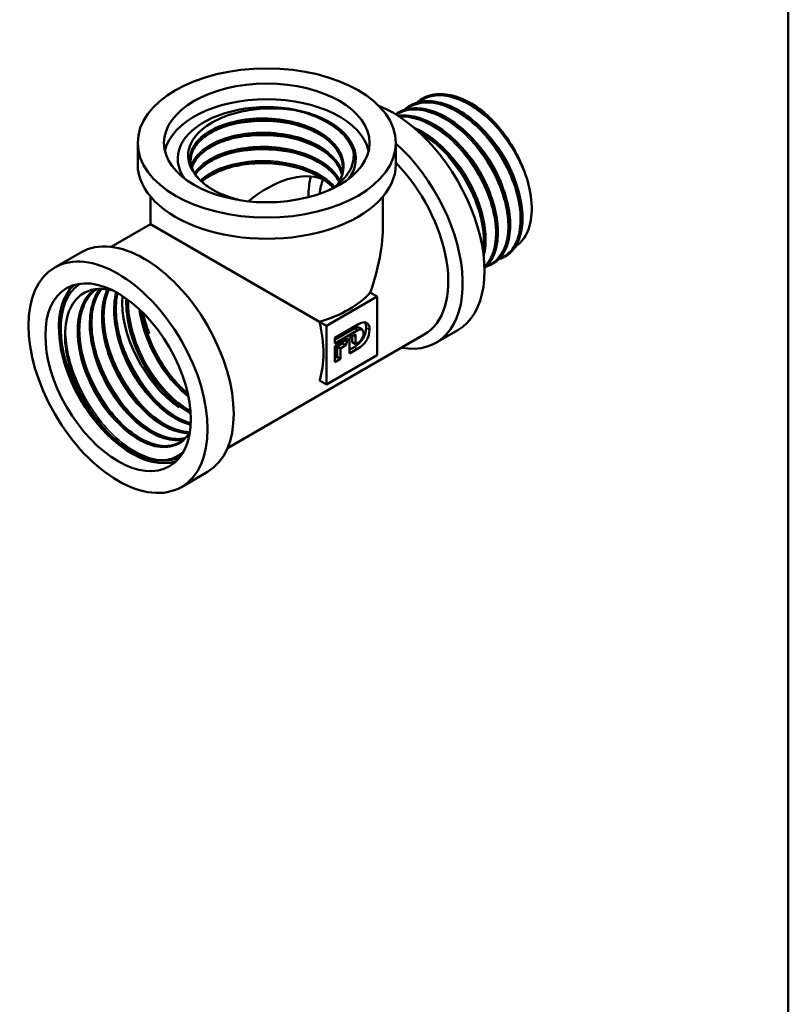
# Model space of a CAD drawing. Header units: millimetres. Extents: x -71 to 688, y -69 to 356.
# Tile 8 of 20: x 125 to 205, y 62 to 165. Entities that reach past the tile are written whole.
import ezdxf

# ---------------------------------------------------------------- set-up
doc = ezdxf.new("R2010")
doc.units = ezdxf.units.MM
for name, color, linetype, lineweight in [('Видимые тонкие (ГОСТ)', 7, 'Continuous', 35), ('Видимый контур (ГОСТ)', 7, 'Continuous', 50), ('Кромка (ГОСТ)', 7, 'Continuous', 50)]:
    doc.layers.add(name, color=color, linetype=linetype, lineweight=lineweight)

# ---------------------------------------------------------------- blocks, each defined once
blk = doc.blocks.new('Рамки ГОСТ_ граница 297x210')
at = {"layer": 'Кромка (ГОСТ)'}
blk.add_line((205, 5), (205, 292), dxfattribs=at)

msp = doc.modelspace()

# ---------------------------------------------------------------- linework, layer by layer
at = {"layer": 'Видимые тонкие (ГОСТ)'}
for p, q in [((159.9722, 132.8106), (159.6186, 133.0148)), ((161.2034, 132.8706), (160.8498, 133.0748)), ((159.9502, 130.8591), (159.5966, 131.0633))]:
    msp.add_line(p, q, dxfattribs=at)
for points, knots in [([(174.7853, 140.3358), (175.2888, 140.5204), (175.7258, 140.836), (176.0696, 141.2761), (176.9136, 142.3562), (177.1857, 144.1734), (176.798, 146.2265), (176.4105, 148.279), (175.3673, 150.5437), (173.9371, 152.3986), (172.5073, 154.253), (170.7063, 155.6766), (169.0078, 156.2754), (167.4646, 156.8196), (166.0213, 156.6771), (164.9879, 155.8891)], [13.25779736, 13.25779736, 13.25779736, 13.25779736, 13.57084521, 13.57084521, 13.57084521, 14.3392778, 14.3392778, 14.3392778, 15.10746841, 15.10746841, 15.10746841, 15.87542285, 15.87542285, 15.87542285, 16.57318501, 16.57318501, 16.57318501, 16.57318501]), ([(177.8356, 148.0126), (177.2396, 150.1251), (176.0082, 152.341), (174.4627, 154.0483), (172.9177, 155.755), (171.0758, 156.9338), (169.4241, 157.2555), (168.2119, 157.4915), (167.112, 157.2637), (166.2741, 156.6269)], [8.18454898, 8.18454898, 8.18454898, 8.18454898, 8.95483991, 8.95483991, 8.95483991, 9.72484761, 9.72484761, 9.72484761, 10.28999971, 10.28999971, 10.28999971, 10.28999971]), ([(152.8222, 155.9104), (155.1227, 155.4969), (157.1622, 154.547), (158.38, 153.3054), (158.9362, 152.7383), (159.318, 152.1131), (159.5154, 151.4682)], [2.61572767, 2.61572767, 2.61572767, 2.61572767, 3.38993598, 3.38993598, 3.38993598, 3.74355173, 3.74355173, 3.74355173, 3.74355173]), ([(173.5029, 139.591), (173.7781, 139.6909), (174.0331, 139.8306), (174.2631, 140.01), (175.2954, 140.8151), (175.8141, 142.4107), (175.665, 144.3578), (175.5159, 146.3044), (174.7005, 148.5801), (173.4247, 150.5624), (172.1493, 152.5443), (170.4275, 154.2105), (168.7097, 155.1033), (166.9585, 156.0135), (165.2318, 156.1066), (163.9966, 155.3504)], [19.54098266, 19.54098266, 19.54098266, 19.54098266, 19.71185461, 19.71185461, 19.71185461, 20.47851308, 20.47851308, 20.47851308, 21.24497559, 21.24497559, 21.24497559, 22.01124781, 22.01124781, 22.01124781, 22.79247201, 22.79247201, 22.79247201, 22.79247201]), ([(142.669, 149.5585), (142.1118, 150.6953), (142.4319, 151.9595), (143.5358, 152.9627), (144.6387, 153.9651), (146.5091, 154.6929), (148.601, 154.9155), (150.691, 155.1378), (152.9745, 154.852), (154.7859, 154.1231), (156.5957, 153.3947), (157.9105, 152.2328), (158.3476, 150.9571), (158.6732, 150.007), (158.5088, 149.0027), (157.9079, 148.1016)], [0.52343247, 0.52343247, 0.52343247, 0.52343247, 1.32414183, 1.32414183, 1.32414183, 2.12409381, 2.12409381, 2.12409381, 2.92331604, 2.92331604, 2.92331604, 3.72183587, 3.72183587, 3.72183587, 4.31656887, 4.31656887, 4.31656887, 4.31656887]), ([(146.5309, 154.2622), (148.1772, 154.6587), (150.051, 154.7753), (151.8478, 154.5704), (152.4819, 154.498), (153.1044, 154.3858), (153.7036, 154.2378)], [8.199724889, 8.199724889, 8.199724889, 8.199724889, 8.790939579, 8.790939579, 8.790939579, 8.999576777, 8.999576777, 8.999576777, 8.999576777]), ([(173.2134, 139.4775), (173.9673, 140.2177), (174.3984, 141.4255), (174.4068, 142.9027), (174.4174, 144.7702), (173.7516, 147.0466), (172.5769, 149.1022), (171.403, 151.1561), (169.7339, 152.9658), (168.0101, 154.0296), (166.7537, 154.805), (165.4783, 155.1776), (164.3643, 155.1118)], [26.05595739, 26.05595739, 26.05595739, 26.05595739, 26.66587601, 26.66587601, 26.66587601, 27.4369782, 27.4369782, 27.4369782, 28.20748677, 28.20748677, 28.20748677, 28.76907191, 28.76907191, 28.76907191, 28.76907191]), ([(142.5517, 150.0657), (142.7815, 150.7053), (143.2638, 151.3164), (143.9714, 151.8345), (145.2405, 152.7638), (147.2179, 153.3812), (149.333, 153.4903), (151.4467, 153.5994), (153.6707, 153.1988), (155.3639, 152.3859), (156.9299, 151.6341), (158.0232, 150.5379), (158.3838, 149.3602)], [7.2617005, 7.2617005, 7.2617005, 7.2617005, 7.70483989, 7.70483989, 7.70483989, 8.49970682, 8.49970682, 8.49970682, 9.29405658, 9.29405658, 9.29405658, 10.02874061, 10.02874061, 10.02874061, 10.02874061]), ([(173.0528, 141.1842), (173.0562, 141.208), (173.0595, 141.2319), (173.0627, 141.2558), (173.2881, 142.9639), (172.8523, 145.1717), (171.859, 147.2744), (170.8661, 149.3759), (169.3269, 151.3485), (167.6428, 152.6513), (167.2621, 152.9457), (166.875, 153.2052), (166.4869, 153.4277)], [32.80863804, 32.80863804, 32.80863804, 32.80863804, 32.8194038, 32.8194038, 32.8194038, 33.58641938, 33.58641938, 33.58641938, 34.3530287, 34.3530287, 34.3530287, 34.52630572, 34.52630572, 34.52630572, 34.52630572]), ([(176.7352, 147.4943), (176.4878, 148.503), (176.0787, 149.5529), (175.5294, 150.5521), (174.8782, 151.7365), (174.035, 152.8396), (173.1067, 153.7362)], [8.126679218, 8.126679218, 8.126679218, 8.126679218, 8.552488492, 8.552488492, 8.552488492, 9.057256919, 9.057256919, 9.057256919, 9.057256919]), ([(146.5329, 152.7771), (147.8534, 153.0966), (149.3181, 153.2395), (150.7756, 153.1729), (151.7756, 153.1273), (152.7672, 152.9833), (153.7028, 152.7533)], [14.482910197, 14.482910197, 14.482910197, 14.482910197, 14.957303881, 14.957303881, 14.957303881, 15.282762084, 15.282762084, 15.282762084, 15.282762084]), ([(175.4502, 146.7589), (175.1572, 147.944), (174.6402, 149.1861), (173.9421, 150.3347), (173.341, 151.3237), (172.6096, 152.2364), (171.8168, 152.9995)], [14.410793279, 14.410793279, 14.410793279, 14.410793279, 14.910878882, 14.910878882, 14.910878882, 15.341483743, 15.341483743, 15.341483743, 15.341483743]), ([(142.8909, 149.2484), (143.2504, 149.7864), (143.797, 150.285), (144.5046, 150.7014), (145.9513, 151.5525), (148.0517, 152.0478), (150.1951, 152.025), (152.335, 152.0022), (154.4899, 151.4626), (156.0352, 150.5443), (156.983, 149.981), (157.694, 149.2795), (158.1067, 148.5215)], [13.70185937, 13.70185937, 13.70185937, 13.70185937, 14.0922034, 14.0922034, 14.0922034, 14.89028075, 14.89028075, 14.89028075, 15.68706878, 15.68706878, 15.68706878, 16.17580232, 16.17580232, 16.17580232, 16.17580232]), ([(146.5333, 151.2947), (147.5029, 151.5311), (148.55, 151.6722), (149.6176, 151.701), (150.9989, 151.7382), (152.4052, 151.5869), (153.7036, 151.2704)], [20.766095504, 20.766095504, 20.766095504, 20.766095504, 21.114799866, 21.114799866, 21.114799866, 21.565947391, 21.565947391, 21.565947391, 21.565947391]), ([(172.8859, 145.2753), (172.4702, 146.9537), (171.5867, 148.7467), (170.4189, 150.2284), (170.0526, 150.6932), (169.6595, 151.1257), (169.2498, 151.5177)], [26.977163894, 26.977163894, 26.977163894, 26.977163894, 27.685609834, 27.685609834, 27.685609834, 27.907854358, 27.907854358, 27.907854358, 27.907854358]), ([(174.1679, 146.0169), (173.8101, 147.4575), (173.1161, 148.9831), (172.1831, 150.3222), (171.6879, 151.033), (171.1279, 151.6874), (170.5332, 152.2577)], [20.693978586, 20.693978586, 20.693978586, 20.693978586, 21.301964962, 21.301964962, 21.301964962, 21.624669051, 21.624669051, 21.624669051, 21.624669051]), ([(143.5137, 148.4862), (143.9109, 148.8552), (144.4052, 149.1911), (144.9831, 149.4765), (146.5516, 150.2511), (148.7148, 150.6426), (150.8483, 150.5199), (152.9766, 150.3976), (155.0482, 149.7644), (156.4676, 148.7845), (156.8901, 148.4928), (157.2532, 148.1715), (157.5512, 147.8299)], [20.16673964, 20.16673964, 20.16673964, 20.16673964, 20.45959084, 20.45959084, 20.45959084, 21.25451844, 21.25451844, 21.25451844, 22.04751755, 22.04751755, 22.04751755, 22.2835517, 22.2835517, 22.2835517, 22.2835517]), ([(142.3838, 122.0495), (142.3751, 122.0349), (142.3663, 122.0204), (142.3575, 122.006), (141.6141, 120.7984), (140.2839, 120.3086), (138.7425, 120.6779), (137.2015, 121.047), (135.4673, 122.2707), (134.0248, 124.025), (132.5827, 125.7788), (131.449, 128.0432), (130.9452, 130.2122), (130.4416, 132.3805), (130.5738, 134.4293), (131.32, 135.8112), (131.6039, 136.3369), (131.9755, 136.7639), (132.4155, 137.0822)], [2.05771966, 2.05771966, 2.05771966, 2.05771966, 2.06689169, 2.06689169, 2.06689169, 2.83588945, 2.83588945, 2.83588945, 3.60463442, 3.60463442, 3.60463442, 4.37313245, 4.37313245, 4.37313245, 5.14138937, 5.14138937, 5.14138937, 5.43367134, 5.43367134, 5.43367134, 5.43367134]), ([(141.7444, 121.3702), (141.4576, 121.3044), (141.153, 121.2779), (140.8341, 121.293), (139.3821, 121.3619), (137.6505, 122.2935), (136.1213, 123.8441), (134.5924, 125.3942), (133.2835, 127.546), (132.562, 129.7263), (131.8408, 131.9059), (131.7154, 134.09), (132.2336, 135.6967), (132.4123, 136.2507), (132.6668, 136.7339), (132.985, 137.1356)], [8.81080578, 8.81080578, 8.81080578, 8.81080578, 8.97926013, 8.97926013, 8.97926013, 9.74619184, 9.74619184, 9.74619184, 10.51292275, 10.51292275, 10.51292275, 11.27945857, 11.27945857, 11.27945857, 11.5437266, 11.5437266, 11.5437266, 11.5437266]), ([(142.3202, 122.0245), (141.0194, 122.0179), (139.4685, 122.715), (138.0298, 123.9782), (136.4444, 125.3703), (135.014, 127.4341), (134.1441, 129.6137), (133.2748, 131.7916), (132.9755, 134.0605), (133.3422, 135.8092), (133.4398, 136.2747), (133.5843, 136.702), (133.7708, 137.085)], [15.22448055, 15.22448055, 15.22448055, 15.22448055, 15.92478855, 15.92478855, 15.92478855, 16.69651531, 16.69651531, 16.69651531, 17.4676279, 17.4676279, 17.4676279, 17.67292488, 17.67292488, 17.67292488, 17.67292488]), ([(142.4796, 122.9096), (141.7065, 123.108), (140.8884, 123.5054), (140.0833, 124.0883), (138.4745, 125.2531), (136.9363, 127.146), (135.899, 129.2629), (134.8622, 131.3785), (134.338, 133.6945), (134.482, 135.5927), (134.5143, 136.0194), (134.5804, 136.4239), (134.6778, 136.8019)], [21.69865327, 21.69865327, 21.69865327, 21.69865327, 22.08274672, 22.08274672, 22.08274672, 22.8502269, 22.8502269, 22.8502269, 23.61728143, 23.61728143, 23.61728143, 23.78969575, 23.78969575, 23.78969575, 23.78969575]), ([(142.482, 124.1292), (142.3043, 124.2194), (142.1258, 124.3192), (141.9472, 124.4284), (140.3279, 125.4192), (138.7166, 127.182), (137.5653, 129.246), (136.4155, 131.3073), (135.738, 133.646), (135.7305, 135.6363), (135.7299, 135.8062), (135.7341, 135.9733), (135.7431, 136.1375)], [28.18736623, 28.18736623, 28.18736623, 28.18736623, 28.27220569, 28.27220569, 28.27220569, 29.04137705, 29.04137705, 29.04137705, 29.80955607, 29.80955607, 29.80955607, 29.87510711, 29.87510711, 29.87510711, 29.87510711]), ([(142.262, 125.8427), (141.2474, 126.6526), (140.2706, 127.7303), (139.452, 128.9704), (138.2268, 130.8266), (137.3697, 133.0267), (137.0983, 135.0342)], [34.70784098, 34.70784098, 34.70784098, 34.70784098, 35.19581123, 35.19581123, 35.19581123, 35.92619986, 35.92619986, 35.92619986, 35.92619986]), ([(139.848, 119.2498), (138.2966, 119.1874), (136.4102, 120.0447), (134.6873, 121.6087), (132.9651, 123.1721), (131.4242, 125.426), (130.4741, 127.7981), (129.7604, 129.58), (129.3859, 131.4152), (129.3941, 133.0378)], [2.6391239, 2.6391239, 2.6391239, 2.6391239, 3.38614627, 3.38614627, 3.38614627, 4.13291924, 4.13291924, 4.13291924, 4.69390987, 4.69390987, 4.69390987, 4.69390987]), ([(139.0785, 125.2337), (138.6886, 125.6387), (138.3113, 126.0766), (137.9529, 126.5429), (136.6565, 128.2297), (135.6197, 130.2725), (135.032, 132.2879)], [28.621685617, 28.621685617, 28.621685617, 28.621685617, 28.796206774, 28.796206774, 28.796206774, 29.427529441, 29.427529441, 29.427529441, 29.427529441]), ([(136.5324, 123.7611), (136.4579, 123.8386), (136.3838, 123.9175), (136.3103, 123.9975), (134.6557, 125.7995), (133.2774, 128.2098), (132.5469, 130.6098), (132.5257, 130.6792), (132.5052, 130.7486), (132.4851, 130.8179)], [16.055315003, 16.055315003, 16.055315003, 16.055315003, 16.088676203, 16.088676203, 16.088676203, 16.839447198, 16.839447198, 16.839447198, 16.861158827, 16.861158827, 16.861158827, 16.861158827]), ([(137.8072, 124.4996), (136.7205, 125.6365), (135.7309, 127.0275), (134.9633, 128.5287), (134.4614, 129.5102), (134.0567, 130.5348), (133.7631, 131.5521)], [22.33850031, 22.33850031, 22.33850031, 22.33850031, 22.825760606, 22.825760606, 22.825760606, 23.144344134, 23.144344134, 23.144344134, 23.144344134]), ([(135.2613, 123.0312), (134.5318, 123.7911), (133.8458, 124.6644), (133.2434, 125.6135), (132.3597, 127.006), (131.6619, 128.553), (131.2166, 130.0833)], [9.772129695, 9.772129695, 9.772129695, 9.772129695, 10.098768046, 10.098768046, 10.098768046, 10.577973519, 10.577973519, 10.577973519, 10.577973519]), ([(136.1259, 120.279), (134.3371, 121.4236), (132.5755, 123.3784), (131.3059, 125.6494), (130.6817, 126.7659), (130.1796, 127.9535), (129.8245, 129.1348)], [3.16688203, 3.16688203, 3.16688203, 3.16688203, 3.9122628, 3.9122628, 3.9122628, 4.27872593, 4.27872593, 4.27872593, 4.27872593])]:
    msp.add_open_spline(points, degree=3, knots=knots, dxfattribs=at)
msp.add_open_spline([(157.0235, 154.5772), (157.9737, 153.9976), (158.7075, 153.2959), (159.1765, 152.5374)], degree=3, dxfattribs=at)
at = {"layer": 'Видимый контур (ГОСТ)'}
for p, q in [((166.6968, 157.0164), (166.7088, 157.0234)), ((164.1284, 155.5336), (164.1405, 155.5405)), ((165.4126, 156.275), (165.4246, 156.282)), ((136.9553, 152.3968), (136.9553, 150.1755)), ((163.9553, 152.3968), (163.9553, 150.1755)), ((138.3053, 146.778), (138.3053, 143.8982)), ((162.6053, 146.778), (162.6053, 143.8982)), ((138.3053, 143.8982), (134.1998, 141.5279)), ((138.3053, 143.8982), (155.9756, 133.6963)), ((131.0069, 140.9546), (128.274, 139.3768)), ((175.3697, 140.5117), (175.3817, 140.5186)), ((174.0855, 139.7703), (174.0975, 139.7772)), ((162.0165, 136.3322), (156.7132, 133.2704)), ((161.2789, 136.7581), (162.0165, 136.3322)), ((162.0165, 130.2085), (162.0165, 136.3322)), ((155.9756, 133.6963), (156.7132, 133.2704)), ((156.7132, 133.2704), (156.7132, 127.1467)), ((157.5594, 132.0395), (159.963, 133.4273)), ((159.6186, 133.0148), (157.5594, 131.8259)), ((159.9722, 132.8106), (157.5594, 131.4176)), ((160.4269, 132.883), (160.0733, 133.0871)), ((170.4282, 132.8263), (168.1509, 131.5115)), ((137.9318, 132.3806), (138.1488, 132.5058)), ((166.9248, 132.3624), (146.3498, 120.4834)), ((157.5594, 131.4176), (157.5594, 132.0395)), ((157.5594, 131.1267), (158.925, 131.9151)), ((158.925, 131.9151), (158.7205, 131.2406)), ((159.1146, 132.0246), (159.724, 132.3764)), ((159.1146, 130.3767), (159.1146, 132.0246)), ((159.3705, 132.1723), (159.3705, 131.5619)), ((159.724, 132.3764), (159.724, 131.3577)), ((157.5594, 129.4788), (157.5594, 131.1267)), ((158.367, 131.4447), (157.815, 131.126)), ((158.1686, 130.9219), (157.815, 131.126)), ((157.815, 131.126), (157.815, 130.0347)), ((158.7205, 131.2406), (158.1686, 130.9219)), ((158.1686, 130.9219), (158.1686, 129.8306)), ((158.4215, 131.6244), (158.367, 131.4447)), ((158.7205, 131.2406), (158.367, 131.4447)), ((159.5966, 131.0633), (159.1146, 130.785)), ((159.9502, 130.8591), (159.1146, 130.3767)), ((159.724, 131.3577), (159.3705, 131.5619)), ((159.724, 131.3577), (159.9722, 131.501)), ((156.7132, 127.1467), (162.0165, 130.2085)), ((157.815, 130.0347), (157.5594, 129.8871)), ((158.1686, 129.8306), (157.5594, 129.4788)), ((158.1686, 129.8306), (157.815, 130.0347)), ((155.9756, 127.5725), (156.7132, 127.1467)), ((144.2569, 118.0049), (141.524, 116.4271))]:
    msp.add_line(p, q, dxfattribs=at)
for centre, major_axis in [((150.4553, 152.3968), (-13.5, 0)), ((150.4553, 152.3968), (-10.75, 0)), ((134.899, 127.9019), (-6.625, 11.4748)), ((134.899, 127.9019), (-5.375, 9.3098))]:
    msp.add_ellipse(centre, major_axis=major_axis, ratio=0.57735027, dxfattribs=at)
for centre, major_axis, start_param, end_param in [((150.4553, 150.7638), (-10.75, 0), 3.27352985, 6.15124811), ((150.4553, 150.7638), (-9.315, 0), 2.73595229, 6.68882567), ((150.4553, 150.7638), (9.315, 0), 5.87754494, 9.83041832), ((163.6782, 144.5176), (6.75, -11.6913), 0, 2.51522585), ((171.6294, 149.1082), (-4.6575, 8.067), 4.93732362, 4.99607078), ((161.4009, 143.2028), (6.75, -11.6913), 5.8321585, 8.36848922), ((160.8498, 142.8846), (6.075, -10.5222), 0, 1.98634848), ((150.4553, 150.1755), (13.5, 0), 3.14159265, 6.28318531), ((150.4553, 136.8834), (-6.5867, -11.4085), 3.24707172, 4.13576392), ((161.4155, 143.2112), (4.6575, -8.067), 3.6591122, 3.96422219), ((161.4155, 143.2112), (-3.875, 6.7117), 0.38508329, 0.67225674), ((150.4553, 150.7638), (7.9698, 0), 3.90040272, 3.95914994), ((150.4553, 136.8834), (-8.5913, -14.8807), 1.8845613, 2.35619449), ((137.6319, 129.4798), (6.625, -11.4748), 0, 3.14159265), ((136.3132, 128.7184), (-5.375, 9.3098), 0.1319372, 3.00965546), ((136.3132, 128.7184), (-5.236, 9.069), 0.03547221, 3.10612044), ((136.3132, 128.7184), (-5.236, 9.069), 0.03547221, 3.10612044), ((141.917, 131.9538), (4.6575, -8.067), 3.84039351, 5.4049976), ((150.4553, 139.9452), (-12.15, 0), 2.04242952, 2.66995946), ((143.7378, 133.005), (4.5634, -7.904), 4.19368182, 4.45058959), ((147.8037, 135.3524), (6.075, -10.5222), 0.47163319, 1.09916314)]:
    msp.add_ellipse(centre, major_axis=major_axis, ratio=0.57735027, start_param=start_param, end_param=end_param, dxfattribs=at)
for points, knots in [([(166.541, 156.9178), (166.7402, 157.0494), (166.9525, 157.1591), (167.1769, 157.2455), (168.5301, 157.7665), (170.3085, 157.4308), (172.0436, 156.3378), (173.1327, 155.6517), (174.2005, 154.6782), (175.1307, 153.5288)], [-10.2430521, -10.2430521, -10.2430521, -10.2430521, -10.1155816, -10.1155816, -10.1155816, -9.34683271, -9.34683271, -9.34683271, -8.86431444, -8.86431444, -8.86431444, -8.86431444]), ([(174.7971, 153.9477), (173.2658, 155.7081), (171.4167, 156.9603), (169.737, 157.3564), (168.6029, 157.6239), (167.5544, 157.4989), (166.7117, 157.0176)], [2.63987629, 2.63987629, 2.63987629, 2.63987629, 3.40819938, 3.40819938, 3.40819938, 3.92699082, 3.92699082, 3.92699082, 3.92699082]), ([(166.8711, 157.1113), (167.4138, 157.3863), (168.0409, 157.5217), (169.358, 157.4978), (170.0638, 157.3418), (171.4957, 156.7631), (172.2401, 156.3267), (172.9514, 155.7803)], [0, 0, 0, 0, 0.29322608, 0.29322608, 0.583853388, 0.583853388, 0.881470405, 0.881470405, 0.881470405, 0.881470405]), ([(165.2592, 156.1727), (165.6843, 156.4525), (166.1675, 156.636), (166.6958, 156.7104), (168.1835, 156.92), (170.0127, 156.2634), (171.7051, 154.9254), (173.3957, 153.5888), (174.9315, 151.5874), (175.9139, 149.4671), (176.9055, 147.3272), (177.3223, 145.0906), (177.0647, 143.3769), (176.854, 141.9746), (176.1941, 140.9356), (175.2319, 140.4403)], [-16.5262374, -16.5262374, -16.5262374, -16.5262374, -16.25446286, -16.25446286, -16.25446286, -15.48915869, -15.48915869, -15.48915869, -14.72466015, -14.72466015, -14.72466015, -13.95307767, -13.95307767, -13.95307767, -13.32165644, -13.32165644, -13.32165644, -13.32165644]), ([(175.38, 140.5224), (175.6437, 140.6724), (175.8832, 140.8645), (176.0934, 141.0978), (177.0031, 142.1074), (177.3534, 143.8766), (177.0355, 145.9193), (176.7177, 147.9614), (175.7351, 150.2535), (174.339, 152.1688), (172.9433, 154.0836), (171.1493, 155.6), (169.4269, 156.3008), (167.9321, 156.909), (166.5054, 156.8967), (165.4253, 156.2804)], [7.06858347, 7.06858347, 7.06858347, 7.06858347, 7.24572603, 7.24572603, 7.24572603, 8.01245466, 8.01245466, 8.01245466, 8.77893798, 8.77893798, 8.77893798, 9.54518177, 9.54518177, 9.54518177, 10.21017612, 10.21017612, 10.21017612, 10.21017612]), ([(165.587, 156.3699), (166.1297, 156.6449), (166.7567, 156.7802), (168.0738, 156.7564), (168.7796, 156.6004), (170.2102, 156.0223), (170.9531, 155.5869), (171.6715, 155.0356), (171.6799, 155.0292), (171.7228, 154.9961), (171.7573, 154.9691), (171.8951, 154.8603), (171.9979, 154.7762), (172.4071, 154.4304), (172.709, 154.1494), (173.6776, 153.1614), (174.3146, 152.3645), (175.4059, 150.6941), (175.8766, 149.8013), (176.6088, 148.0217), (176.8794, 147.1128), (177.1911, 145.3912), (177.2358, 144.5573), (177.0953, 143.0657), (176.9076, 142.3896), (176.3387, 141.3166), (175.9628, 140.8927), (175.5137, 140.5997)], [0, 0, 0, 0, 0.29322608, 0.29322608, 0.58385339, 0.58385339, 0.88091018, 0.88091018, 0.88440765, 0.88440765, 0.89887759, 0.89887759, 0.94229785, 0.94229785, 1.07284263, 1.07284263, 1.37466474, 1.37466474, 1.67159631, 1.67159631, 1.96855193, 1.96855193, 2.26603477, 2.26603477, 2.56442539, 2.56442539, 2.84441257, 2.84441257, 2.84441257, 2.84441257]), ([(142.669, 149.5585), (142.3245, 150.1378), (142.1818, 150.7507), (142.3078, 151.9902), (142.5859, 152.6044), (143.5418, 153.7527), (144.2198, 154.273), (145.901, 155.1476), (146.8948, 155.4888), (148.7403, 155.8705), (149.5413, 155.9677), (151.18, 156.0362), (152.0103, 156.0052), (152.8222, 155.9104)], [0, 0, 0, 0, 0.3182751, 0.3182751, 0.64479441, 0.64479441, 0.97955427, 0.97955427, 1.3225511, 1.3225511, 1.56641075, 1.56641075, 1.81428544, 1.81428544, 1.81428544, 1.81428544]), ([(152.8222, 155.9104), (153.2355, 155.8622), (153.9197, 155.7566), (155.5689, 155.2875), (156.3491, 154.9644), (157.0235, 154.5772)], [0, 0, 0, 0, 0.126489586, 0.126489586, 0.261412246, 0.261412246, 0.261412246, 0.261412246]), ([(163.9754, 155.4299), (164.5652, 155.815), (165.2656, 156.0166), (166.0376, 156.0085), (167.607, 155.9921), (169.4554, 155.1094), (171.0998, 153.6058), (172.8208, 152.0321), (174.2968, 149.7957), (175.1125, 147.5591), (175.8995, 145.4012), (176.0648, 143.2698), (175.5776, 141.7562), (175.2675, 140.7928), (174.6956, 140.0869), (173.9455, 139.7027)], [-22.80942271, -22.80942271, -22.80942271, -22.80942271, -22.43333196, -22.43333196, -22.43333196, -21.66867275, -21.66867275, -21.66867275, -20.86840035, -20.86840035, -20.86840035, -20.09630293, -20.09630293, -20.09630293, -19.60484175, -19.60484175, -19.60484175, -19.60484175]), ([(174.0975, 139.7773), (174.1291, 139.7954), (174.1603, 139.8142), (174.1911, 139.8336), (175.301, 140.5327), (175.9195, 142.0446), (175.8661, 143.9545), (175.8127, 145.8639), (175.0878, 148.1496), (173.8723, 150.1892), (172.6572, 152.2282), (170.9645, 153.9981), (169.2352, 155.0154), (167.5064, 156.0324), (165.7595, 156.2854), (164.4497, 155.6985), (164.3438, 155.6511), (164.2408, 155.5981), (164.1409, 155.54)], [13.35176878, 13.35176878, 13.35176878, 13.35176878, 13.37300902, 13.37300902, 13.37300902, 14.13793612, 14.13793612, 14.13793612, 14.90266371, 14.90266371, 14.90266371, 15.66719741, 15.66719741, 15.66719741, 16.43154287, 16.43154287, 16.43154287, 16.49336143, 16.49336143, 16.49336143, 16.49336143]), ([(164.3028, 155.6284), (164.8455, 155.9035), (165.4725, 156.0388), (166.7897, 156.015), (167.4954, 155.859), (168.926, 155.2808), (169.6689, 154.8455), (171.0918, 153.7535), (171.7893, 153.0823), (173.0499, 151.5957), (173.6292, 150.7623), (174.6018, 149.0411), (175.0076, 148.132), (175.6004, 146.3521), (175.7947, 145.4591), (175.9517, 143.7984), (175.9159, 143.0103), (175.6184, 141.6354), (175.3521, 141.0312), (174.7685, 140.2804), (174.5137, 140.0437), (174.2295, 139.8583)], [0, 0, 0, 0, 0.29322608, 0.29322608, 0.58385339, 0.58385339, 0.88091018, 0.88091018, 1.17916059, 1.17916059, 1.47664132, 1.47664132, 1.77359947, 1.77359947, 2.07066063, 2.07066063, 2.36845997, 2.36845997, 2.66693575, 2.66693575, 2.8441123, 2.8441123, 2.8441123, 2.8441123]), ([(174.7971, 153.9477), (174.3055, 154.5426), (173.861, 154.9853), (173.2609, 155.5348), (173.0532, 155.7022), (172.9514, 155.7803)], [-0.0841897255, -0.0841897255, -0.0841897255, -0.0841897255, -0.043142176, -0.043142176, -0.0103182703, -0.0103182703, -0.0103182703, -0.0103182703]), ([(158.4143, 149.6829), (158.4568, 150.5431), (158.1273, 151.4105), (157.4462, 152.1709), (156.432, 153.3032), (154.6514, 154.1842), (152.6185, 154.5778), (150.5731, 154.9737), (148.2989, 154.8715), (146.46, 154.3194), (144.6314, 153.7703), (143.2568, 152.7844), (142.7336, 151.6648), (142.5494, 151.2707), (142.4716, 150.8619), (142.4959, 150.4548)], [-3.96010005, -3.96010005, -3.96010005, -3.96010005, -3.42614672, -3.42614672, -3.42614672, -2.63106722, -2.63106722, -2.63106722, -1.83109269, -1.83109269, -1.83109269, -1.03555462, -1.03555462, -1.03555462, -0.75551904, -0.75551904, -0.75551904, -0.75551904]), ([(142.4856, 150.5778), (142.4905, 151.7214), (143.3527, 152.8573), (144.8327, 153.646), (146.3418, 154.4503), (148.4729, 154.8821), (150.6018, 154.7964), (152.7289, 154.7108), (154.8253, 154.1091), (156.2779, 153.1487), (157.6387, 152.2491), (158.4176, 151.0452), (158.4246, 149.8363)], [7.07017148, 7.07017148, 7.07017148, 7.07017148, 7.85626381, 7.85626381, 7.85626381, 8.65776796, 8.65776796, 8.65776796, 9.45856588, 9.45856588, 9.45856588, 10.20874307, 10.20874307, 10.20874307, 10.20874307]), ([(158.4207, 149.9896), (158.3922, 150.5122), (158.2144, 151.0407), (157.5898, 152.0169), (157.1432, 152.4783), (156.0525, 153.2782), (155.4003, 153.6294), (153.9689, 154.1908), (153.1724, 154.4085), (151.5316, 154.6882), (150.6668, 154.7533), (148.9784, 154.7262), (148.1339, 154.6333), (146.5725, 154.3059), (145.8362, 154.0672), (144.5651, 153.4808), (144.014, 153.126), (143.1628, 152.354), (142.8518, 151.9282), (142.5652, 151.2347), (142.5036, 150.9676), (142.4891, 150.7013)], [0, 0, 0, 0, 0.2688102, 0.2688102, 0.52918527, 0.52918527, 0.78305846, 0.78305846, 1.03623044, 1.03623044, 1.29020549, 1.29020549, 1.54465295, 1.54465295, 1.79896846, 1.79896846, 2.0525298, 2.0525298, 2.30533676, 2.30533676, 2.45886925, 2.45886925, 2.45886925, 2.45886925]), ([(157.0235, 154.5772), (157.6977, 154.1901), (158.2615, 153.7416), (159.0834, 152.7921), (159.2703, 152.3974), (159.3562, 152.159)], [0, 0, 0, 0, 0.285224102, 0.285224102, 0.552855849, 0.552855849, 0.552855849, 0.552855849]), ([(164.1669, 155.2437), (164.3888, 155.2756), (164.6172, 155.2896), (165.5055, 155.2736), (166.2112, 155.1176), (167.6418, 154.5394), (168.3848, 154.1041), (169.8077, 153.0121), (170.5051, 152.3409), (171.7658, 150.8543), (172.345, 150.0209), (173.3176, 148.2997), (173.7234, 147.3906), (174.3162, 145.6106), (174.5105, 144.7177), (174.6675, 143.057), (174.6317, 142.2688), (174.3342, 140.8939), (174.0679, 140.2898), (173.557, 139.6325), (173.3958, 139.4654), (173.2203, 139.3198)], [0.1901004, 0.1901004, 0.1901004, 0.1901004, 0.29322608, 0.29322608, 0.58385339, 0.58385339, 0.88091018, 0.88091018, 1.17916059, 1.17916059, 1.47664132, 1.47664132, 1.77359947, 1.77359947, 2.07066063, 2.07066063, 2.36845997, 2.36845997, 2.66693575, 2.66693575, 2.78485058, 2.78485058, 2.78485058, 2.78485058]), ([(173.2173, 139.3245), (173.9707, 139.9632), (174.4506, 141.0199), (174.56, 142.3477), (174.7076, 144.1396), (174.1782, 146.4043), (173.1016, 148.5176), (172.0259, 150.6291), (170.4155, 152.5651), (168.6936, 153.7913), (167.146, 154.8935), (165.5237, 155.4108), (164.1742, 155.2382)], [19.73135095, 19.73135095, 19.73135095, 19.73135095, 20.30169925, 20.30169925, 20.30169925, 21.07140588, 21.07140588, 21.07140588, 21.84050194, 21.84050194, 21.84050194, 22.53174473, 22.53174473, 22.53174473, 22.53174473]), ([(164.1837, 155.2291), (164.6609, 155.2918), (165.1713, 155.2711), (165.7024, 155.1626), (167.3704, 154.8221), (169.2249, 153.6207), (170.7771, 151.8924), (172.3281, 150.1654), (173.5604, 147.9322), (174.1543, 145.806), (174.7477, 143.6813), (174.6975, 141.6876), (174.0314, 140.3727), (173.8183, 139.9519), (173.543, 139.6022), (173.2171, 139.3292)], [-28.81168327, -28.81168327, -28.81168327, -28.81168327, -28.56696005, -28.56696005, -28.56696005, -27.79845058, -27.79845058, -27.79845058, -27.03050391, -27.03050391, -27.03050391, -26.26309644, -26.26309644, -26.26309644, -26.0175374, -26.0175374, -26.0175374, -26.0175374]), ([(142.6067, 149.8432), (142.9446, 150.879), (143.9852, 151.8404), (145.4904, 152.4754), (147.1459, 153.1739), (149.3417, 153.4679), (151.4417, 153.254), (153.5404, 153.0403), (155.5161, 152.3213), (156.797, 151.287), (157.5922, 150.645), (158.1132, 149.8864), (158.3207, 149.0993)], [13.52573809, 13.52573809, 13.52573809, 13.52573809, 14.25003778, 14.25003778, 14.25003778, 15.04664518, 15.04664518, 15.04664518, 15.84275905, 15.84275905, 15.84275905, 16.33695452, 16.33695452, 16.33695452, 16.33695452]), ([(158.3245, 149.1071), (158.2393, 149.4469), (158.095, 149.7814), (157.8912, 150.1032), (157.1273, 151.3095), (155.5378, 152.3232), (153.5858, 152.8674), (151.6366, 153.4109), (149.3516, 153.4799), (147.3947, 153.0727), (145.4403, 152.6661), (143.8386, 151.7907), (143.0537, 150.7185), (142.8493, 150.4392), (142.7009, 150.1475), (142.6085, 149.8502)], [-10.05523183, -10.05523183, -10.05523183, -10.05523183, -9.84206023, -9.84206023, -9.84206023, -9.04304848, -9.04304848, -9.04304848, -8.24522176, -8.24522176, -8.24522176, -7.44847467, -7.44847467, -7.44847467, -7.24092222, -7.24092222, -7.24092222, -7.24092222]), ([(165.8456, 154.0011), (166.5015, 153.7125), (167.1695, 153.3098), (168.5235, 152.2707), (169.2209, 151.5994), (170.4816, 150.1129), (171.0608, 149.2795), (172.0334, 147.5582), (172.4392, 146.6492), (173.032, 144.8692), (173.2264, 143.9762), (173.3834, 142.3155), (173.3475, 141.5274), (173.1792, 140.7497), (173.1575, 140.6601), (173.1337, 140.5721)], [0.61268174, 0.61268174, 0.61268174, 0.61268174, 0.88091018, 0.88091018, 1.17916059, 1.17916059, 1.47664132, 1.47664132, 1.77359947, 1.77359947, 2.07066063, 2.07066063, 2.36845997, 2.36845997, 2.40794975, 2.40794975, 2.40794975, 2.40794975]), ([(173.1249, 140.6492), (173.1265, 140.6559), (173.1281, 140.6627), (173.1297, 140.6694), (173.5095, 142.2654), (173.2367, 144.4274), (172.3707, 146.5651), (171.5051, 148.7016), (170.056, 150.7898), (168.3993, 152.2597), (167.6089, 152.961), (166.7753, 153.5177), (165.9509, 153.9047)], [26.44035644, 26.44035644, 26.44035644, 26.44035644, 26.44358646, 26.44358646, 26.44358646, 27.20907001, 27.20907001, 27.20907001, 27.97413003, 27.97413003, 27.97413003, 28.3391193, 28.3391193, 28.3391193, 28.3391193]), ([(165.9827, 153.8818), (167.4279, 153.1867), (168.8981, 151.9548), (170.1155, 150.4111), (171.6086, 148.5178), (172.7036, 146.1774), (173.1069, 144.0583), (173.3442, 142.8109), (173.3409, 141.6491), (173.1159, 140.6827)], [-34.61574699, -34.61574699, -34.61574699, -34.61574699, -33.97591912, -33.97591912, -33.97591912, -33.19118147, -33.19118147, -33.19118147, -32.72929216, -32.72929216, -32.72929216, -32.72929216]), ([(177.8356, 148.0126), (177.6052, 148.9407), (177.2548, 149.894), (176.3375, 151.7778), (175.7704, 152.6957), (175.1307, 153.5288)], [-0.632045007, -0.632045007, -0.632045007, -0.632045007, -0.320376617, -0.320376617, 0, 0, 0, 0]), ([(158.3263, 149.0947), (158.2394, 149.4208), (158.0955, 149.7436), (157.5898, 150.534), (157.1432, 150.9955), (156.0525, 151.7954), (155.4003, 152.1466), (153.9689, 152.708), (153.1724, 152.9257), (151.5316, 153.2054), (150.6668, 153.2705), (148.9784, 153.2434), (148.1339, 153.1505), (146.5725, 152.823), (145.8362, 152.5844), (144.5651, 151.998), (144.014, 151.6431), (143.1628, 150.8712), (142.8518, 150.4453), (142.6493, 149.9553), (142.6274, 149.8964), (142.6078, 149.8373)], [0.10072247, 0.10072247, 0.10072247, 0.10072247, 0.2688102, 0.2688102, 0.52918527, 0.52918527, 0.78305846, 0.78305846, 1.03623044, 1.03623044, 1.29020549, 1.29020549, 1.54465295, 1.54465295, 1.79896846, 1.79896846, 2.0525298, 2.0525298, 2.30533676, 2.30533676, 2.33968946, 2.33968946, 2.33968946, 2.33968946]), ([(158.0355, 148.3713), (157.4322, 149.4932), (156.1379, 150.482), (154.4595, 151.1026), (152.6309, 151.7787), (150.3702, 152.0097), (148.3317, 151.747), (146.2944, 151.4844), (144.5055, 150.7329), (143.482, 149.7277), (143.2826, 149.5318), (143.1127, 149.3268), (142.9729, 149.1155)], [-16.1796568, -16.1796568, -16.1796568, -16.1796568, -15.44896214, -15.44896214, -15.44896214, -14.65284826, -14.65284826, -14.65284826, -13.85720217, -13.85720217, -13.85720217, -13.70214752, -13.70214752, -13.70214752, -13.70214752]), ([(142.9767, 149.1081), (143.5931, 150.0131), (144.7672, 150.7984), (146.2746, 151.2823), (148.0818, 151.8623), (150.3441, 152.0004), (152.4024, 151.6382), (154.4577, 151.2764), (156.2827, 150.4198), (157.3471, 149.2988), (157.6285, 149.0025), (157.8558, 148.6886), (158.0275, 148.3642)], [19.98704613, 19.98704613, 19.98704613, 19.98704613, 20.65354709, 20.65354709, 20.65354709, 21.45255884, 21.45255884, 21.45255884, 22.25038556, 22.25038556, 22.25038556, 22.46132688, 22.46132688, 22.46132688, 22.46132688]), ([(158.0262, 148.3534), (157.9861, 148.4265), (157.9431, 148.499), (157.5898, 149.0512), (157.1432, 149.5126), (156.0525, 150.3125), (155.4003, 150.6638), (153.9689, 151.2252), (153.1724, 151.4428), (151.5316, 151.7225), (150.6668, 151.7877), (148.9784, 151.7605), (148.1339, 151.6677), (146.5725, 151.3402), (145.8362, 151.1016), (144.5651, 150.5151), (144.014, 150.1603), (143.3498, 149.558), (143.1476, 149.3295), (142.9844, 149.0945)], [0.22986476, 0.22986476, 0.22986476, 0.22986476, 0.2688102, 0.2688102, 0.52918527, 0.52918527, 0.78305846, 0.78305846, 1.03623044, 1.03623044, 1.29020549, 1.29020549, 1.54465295, 1.54465295, 1.79896846, 1.79896846, 2.0525298, 2.0525298, 2.19407155, 2.19407155, 2.19407155, 2.19407155]), ([(159.3562, 152.159), (159.5974, 151.489), (159.6123, 150.7986), (159.1827, 149.4695), (158.7529, 148.8427), (157.7973, 147.9893), (157.4189, 147.7176), (156.9962, 147.4714)], [0, 0, 0, 0, 0.355570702, 0.355570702, 0.702887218, 0.702887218, 0.884144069, 0.884144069, 0.884144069, 0.884144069]), ([(142.4891, 150.4543), (142.5149, 149.9816), (142.6919, 149.5024), (143.096, 148.938), (143.1889, 148.8235), (143.2911, 148.7113)], [0, 0, 0, 0, 0.272538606, 0.272538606, 0.343158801, 0.343158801, 0.343158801, 0.343158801]), ([(157.4211, 147.7399), (156.8631, 148.3549), (156.0926, 148.902), (155.1641, 149.3287), (153.4477, 150.1174), (151.2143, 150.4846), (149.1171, 150.3413), (147.0217, 150.1982), (145.0901, 149.5483), (143.8864, 148.5997), (143.7946, 148.5274), (143.7071, 148.4534), (143.624, 148.3779)], [-22.27103553, -22.27103553, -22.27103553, -22.27103553, -21.83783935, -21.83783935, -21.83783935, -21.03704143, -21.03704143, -21.03704143, -20.2369224, -20.2369224, -20.2369224, -20.17588586, -20.17588586, -20.17588586, -20.17588586]), ([(143.6343, 148.3693), (144.4741, 149.1182), (145.7329, 149.7208), (147.2094, 150.0531), (149.1384, 150.4872), (151.4139, 150.4535), (153.3789, 149.9436), (155.0784, 149.5026), (156.5263, 148.7095), (157.419, 147.7363)], [26.46092404, 26.46092404, 26.46092404, 26.46092404, 27.06946059, 27.06946059, 27.06946059, 27.8645401, 27.8645401, 27.8645401, 28.55220172, 28.55220172, 28.55220172, 28.55220172]), ([(157.3994, 147.7229), (157.1655, 147.9731), (156.8941, 148.2124), (156.0525, 148.8297), (155.4003, 149.1809), (153.9689, 149.7423), (153.1724, 149.96), (151.5316, 150.2397), (150.6668, 150.3048), (148.9784, 150.2777), (148.1339, 150.1848), (146.5725, 149.8574), (145.8362, 149.6187), (144.5975, 149.0472), (144.0705, 148.7136), (143.6541, 148.3499)], [0.38623841, 0.38623841, 0.38623841, 0.38623841, 0.52918527, 0.52918527, 0.78305846, 0.78305846, 1.03623044, 1.03623044, 1.29020549, 1.29020549, 1.54465295, 1.54465295, 1.79896846, 1.79896846, 2.03956984, 2.03956984, 2.03956984, 2.03956984]), ([(144.672, 147.5978), (144.1588, 147.9093), (143.7209, 148.2568), (143.0091, 149.0071), (142.8024, 149.3342), (142.669, 149.5585)], [0.020928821, 0.020928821, 0.020928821, 0.020928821, 0.244725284, 0.244725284, 0.464060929, 0.464060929, 0.464060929, 0.464060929]), ([(157.8297, 148.0347), (157.8828, 148.1122), (157.9324, 148.1903), (158.245, 148.7253), (158.3947, 149.2064), (158.4207, 149.6832)], [2.171662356, 2.171662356, 2.171662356, 2.171662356, 2.213860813, 2.213860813, 2.45911604, 2.45911604, 2.45911604, 2.45911604]), ([(147.8922, 146.3693), (147.5767, 146.4395), (147.208, 146.5319), (146.1511, 146.8616), (145.5465, 147.1126), (145.0039, 147.4072)], [0.047096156, 0.047096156, 0.047096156, 0.047096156, 0.123183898, 0.123183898, 0.248993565, 0.248993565, 0.248993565, 0.248993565]), ([(176.4723, 141.591), (176.8829, 141.8489), (177.2289, 142.2128), (177.868, 143.2984), (178.088, 144.0903), (178.2067, 145.9211), (178.1007, 146.9447), (177.8356, 148.0126)], [-0.971908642, -0.971908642, -0.971908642, -0.971908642, -0.712711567, -0.712711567, -0.358314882, -0.358314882, 0, 0, 0, 0]), ([(132.4577, 123.7325), (131.6811, 124.8023), (131.0159, 125.9753), (129.9986, 128.3739), (129.6501, 129.5753), (129.3118, 131.8476), (129.318, 132.8991), (129.68, 134.7153), (130.025, 135.4683), (130.8682, 136.4262), (131.2868, 136.7227), (132.2344, 137.0932), (132.7569, 137.169), (133.3174, 137.1328)], [0, 0, 0, 0, 0.40087946, 0.40087946, 0.79357454, 0.79357454, 1.17808206, 1.17808206, 1.55439885, 1.55439885, 1.81939786, 1.81939786, 2.08015336, 2.08015336, 2.08015336, 2.08015336]), ([(132.6365, 137.1124), (131.9906, 136.6652), (131.4866, 135.987), (131.1778, 135.1207), (130.6195, 133.5546), (130.7045, 131.3914), (131.3951, 129.2155), (132.0837, 127.0457), (133.3659, 124.8877), (134.8781, 123.3217), (136.3868, 121.7592), (138.1066, 120.8032), (139.5566, 120.7049), (140.2807, 120.6558), (140.9332, 120.8209), (141.4732, 121.1734)], [-5.44922238, -5.44922238, -5.44922238, -5.44922238, -5.02178423, -5.02178423, -5.02178423, -4.2491336, -4.2491336, -4.2491336, -3.47865021, -3.47865021, -3.47865021, -2.70995625, -2.70995625, -2.70995625, -2.32609811, -2.32609811, -2.32609811, -2.32609811]), ([(141.3487, 121.0871), (140.2573, 120.4594), (138.7262, 120.6057), (137.1638, 121.5009), (135.5603, 122.4198), (133.9427, 124.1174), (132.7658, 126.1397), (131.5893, 128.1614), (130.8671, 130.4849), (130.81, 132.4861), (130.7529, 134.4866), (131.3617, 136.1426), (132.4849, 137.0117), (132.5331, 137.049), (132.5822, 137.0849), (132.6322, 137.1192)], [8.63945117, 8.63945117, 8.63945117, 8.63945117, 9.38972212, 9.38972212, 9.38972212, 10.15980349, 10.15980349, 10.15980349, 10.92965073, 10.92965073, 10.92965073, 11.69926968, 11.69926968, 11.69926968, 11.73229715, 11.73229715, 11.73229715, 11.73229715]), ([(132.6323, 137.1194), (132.1653, 136.796), (131.7716, 136.3377), (131.1811, 135.1954), (130.9814, 134.4924), (130.8158, 132.9592), (130.8426, 132.1135), (131.1091, 130.3762), (131.3515, 129.4631), (132.0181, 127.6788), (132.4511, 126.7855), (133.4498, 125.1295), (134.0282, 124.3465), (135.2529, 122.988), (135.9144, 122.3954), (137.2313, 121.4722), (137.9031, 121.1294), (139.1664, 120.7288), (139.7729, 120.6653), (140.6352, 120.7815), (140.9395, 120.8749), (141.2158, 121.015)], [0.01488098, 0.01488098, 0.01488098, 0.01488098, 0.30641787, 0.30641787, 0.60369766, 0.60369766, 0.89440189, 0.89440189, 1.18438359, 1.18438359, 1.47517649, 1.47517649, 1.76644389, 1.76644389, 2.05757819, 2.05757819, 2.34796247, 2.34796247, 2.6376176, 2.6376176, 2.81334064, 2.81334064, 2.81334064, 2.81334064]), ([(133.1522, 137.1338), (132.733, 136.6063), (132.424, 135.9372), (132.2504, 135.1558), (131.8673, 133.4309), (132.1484, 131.1786), (133.0019, 129.0106), (133.8539, 126.8461), (135.2659, 124.7903), (136.8361, 123.3991), (138.4038, 122.01), (140.1105, 121.2989), (141.475, 121.4522), (141.6313, 121.4698), (141.7829, 121.4987), (141.9293, 121.5384)], [-11.5462862, -11.5462862, -11.5462862, -11.5462862, -11.19541716, -11.19541716, -11.19541716, -10.42085837, -10.42085837, -10.42085837, -9.64757858, -9.64757858, -9.64757858, -8.87547997, -8.87547997, -8.87547997, -8.78705335, -8.78705335, -8.78705335, -8.78705335]), ([(141.9275, 121.5442), (141.1395, 121.3376), (140.2105, 121.4317), (139.2369, 121.8388), (137.658, 122.4991), (135.9799, 123.9753), (134.6718, 125.8752), (133.3112, 127.8515), (132.3699, 130.2636), (132.1381, 132.4174), (131.9299, 134.3514), (132.2952, 136.0561), (133.148, 137.1399)], [15.07031156, 15.07031156, 15.07031156, 15.07031156, 15.54414283, 15.54414283, 15.54414283, 16.31251349, 16.31251349, 16.31251349, 17.11174438, 17.11174438, 17.11174438, 17.82939017, 17.82939017, 17.82939017, 17.82939017]), ([(133.1557, 137.1402), (133.0057, 136.948), (132.8706, 136.7363), (132.4539, 135.9303), (132.2542, 135.2272), (132.0886, 133.6941), (132.1154, 132.8483), (132.3819, 131.111), (132.6243, 130.198), (133.2909, 128.4137), (133.7239, 127.5203), (134.7226, 125.8644), (135.301, 125.0814), (136.5257, 123.7228), (137.1872, 123.1303), (138.5041, 122.207), (139.1759, 121.8643), (140.4391, 121.4637), (141.0457, 121.4001), (141.7026, 121.4887), (141.8198, 121.5116), (141.9338, 121.5411)], [0.18821807, 0.18821807, 0.18821807, 0.18821807, 0.30641787, 0.30641787, 0.60369766, 0.60369766, 0.89440189, 0.89440189, 1.18438359, 1.18438359, 1.47517649, 1.47517649, 1.76644389, 1.76644389, 2.05757819, 2.05757819, 2.34796247, 2.34796247, 2.6376176, 2.6376176, 2.70246671, 2.70246671, 2.70246671, 2.70246671]), ([(133.9249, 137.061), (133.6715, 136.5331), (133.4969, 135.9223), (133.4126, 135.2467), (133.184, 133.4148), (133.6215, 131.127), (134.5915, 128.9992), (135.5608, 126.8728), (137.0503, 124.93), (138.64, 123.692), (139.9232, 122.6927), (141.2595, 122.1616), (142.4019, 122.1689)], [-17.66969053, -17.66969053, -17.66969053, -17.66969053, -17.38541008, -17.38541008, -17.38541008, -16.61462176, -16.61462176, -16.61462176, -15.84432967, -15.84432967, -15.84432967, -15.22254346, -15.22254346, -15.22254346, -15.22254346]), ([(142.4, 122.1723), (141.9309, 122.1649), (141.4296, 122.247), (140.9104, 122.4222), (139.3437, 122.9508), (137.6336, 124.3208), (136.2629, 126.1651), (134.8933, 128.008), (133.8791, 130.3035), (133.5121, 132.4316), (133.2051, 134.2119), (133.3543, 135.8581), (133.9225, 137.0649)], [21.50583205, 21.50583205, 21.50583205, 21.50583205, 21.76190821, 21.76190821, 21.76190821, 22.53467069, 22.53467069, 22.53467069, 23.30685145, 23.30685145, 23.30685145, 23.95279936, 23.95279936, 23.95279936, 23.95279936]), ([(133.9376, 137.0635), (133.6876, 136.5225), (133.5186, 135.8839), (133.3614, 134.4289), (133.3882, 133.5832), (133.6547, 131.8459), (133.8971, 130.9328), (134.5637, 129.1485), (134.9967, 128.2552), (135.9954, 126.5992), (136.5738, 125.8162), (137.7984, 124.4577), (138.46, 123.8651), (139.7769, 122.9419), (140.4487, 122.5991), (141.541, 122.2527), (141.988, 122.1794), (142.4044, 122.1784)], [0.33640917, 0.33640917, 0.33640917, 0.33640917, 0.60369766, 0.60369766, 0.89440189, 0.89440189, 1.18438359, 1.18438359, 1.47517649, 1.47517649, 1.76644389, 1.76644389, 2.05757819, 2.05757819, 2.34796247, 2.34796247, 2.55912321, 2.55912321, 2.55912321, 2.55912321]), ([(142.4901, 123.064), (141.083, 123.4524), (139.529, 124.5325), (138.1968, 126.0746), (136.7418, 127.759), (135.5683, 129.9758), (135.0087, 132.1321), (134.5764, 133.7979), (134.5151, 135.4131), (134.8225, 136.7227)], [27.9943025, 27.9943025, 27.9943025, 27.9943025, 28.69782931, 28.69782931, 28.69782931, 29.466209, 29.466209, 29.466209, 30.05985232, 30.05985232, 30.05985232, 30.05985232]), ([(134.8223, 136.7215), (134.7134, 136.2733), (134.648, 135.7891), (134.6296, 135.2763), (134.5597, 133.3296), (135.1674, 130.9948), (136.2707, 128.9076), (137.373, 126.8223), (138.9564, 125.0083), (140.5703, 123.9569), (141.2178, 123.5351), (141.867, 123.238), (142.4882, 123.0699)], [-23.7767619, -23.7767619, -23.7767619, -23.7767619, -23.57245346, -23.57245346, -23.57245346, -22.79682966, -22.79682966, -22.79682966, -22.02189623, -22.02189623, -22.02189623, -21.71101746, -21.71101746, -21.71101746, -21.71101746]), ([(134.8464, 136.7094), (134.7892, 136.4573), (134.7455, 136.194), (134.6342, 135.1638), (134.661, 134.318), (134.9275, 132.5807), (135.1698, 131.6677), (135.8365, 129.8834), (136.2695, 128.99), (137.2682, 127.3341), (137.8466, 126.5511), (139.0712, 125.1925), (139.7328, 124.6), (141.0497, 123.6767), (141.7215, 123.334), (142.3998, 123.1188), (142.4457, 123.105), (142.4914, 123.0919)], [0.49930219, 0.49930219, 0.49930219, 0.49930219, 0.60369766, 0.60369766, 0.89440189, 0.89440189, 1.18438359, 1.18438359, 1.47517649, 1.47517649, 1.76644389, 1.76644389, 2.05757819, 2.05757819, 2.34796247, 2.34796247, 2.36906734, 2.36906734, 2.36906734, 2.36906734]), ([(142.4691, 124.3288), (141.6604, 124.7591), (140.8406, 125.3788), (140.0722, 126.1567), (138.5541, 127.6934), (137.2539, 129.83), (136.5388, 131.9948), (136.0791, 133.3863), (135.8652, 134.7792), (135.9087, 136.0198)], [34.48811016, 34.48811016, 34.48811016, 34.48811016, 34.87725773, 34.87725773, 34.87725773, 35.64606407, 35.64606407, 35.64606407, 36.14027163, 36.14027163, 36.14027163, 36.14027163]), ([(135.9042, 136.0216), (135.8929, 135.7405), (135.8954, 135.4512), (135.912, 135.1551), (136.0258, 133.1282), (136.8013, 130.807), (138.0138, 128.8142), (139.2259, 126.822), (140.8603, 125.1802), (142.459, 124.3267), (142.4625, 124.3249), (142.466, 124.323), (142.4695, 124.3211)], [-29.85719172, -29.85719172, -29.85719172, -29.85719172, -29.74481893, -29.74481893, -29.74481893, -28.9755557, -28.9755557, -28.9755557, -28.20650561, -28.20650561, -28.20650561, -28.20481638, -28.20481638, -28.20481638, -28.20481638]), ([(135.9454, 135.9915), (135.9308, 135.4167), (135.9717, 134.8061), (136.2003, 133.3155), (136.4426, 132.4025), (137.1092, 130.6182), (137.5423, 129.7248), (138.541, 128.0689), (139.1194, 127.2859), (140.344, 125.9274), (141.0056, 125.3348), (141.9306, 124.6863), (142.1986, 124.5193), (142.4655, 124.3732)], [0.68619601, 0.68619601, 0.68619601, 0.68619601, 0.89440189, 0.89440189, 1.18438359, 1.18438359, 1.47517649, 1.47517649, 1.76644389, 1.76644389, 2.05757819, 2.05757819, 2.17492099, 2.17492099, 2.17492099, 2.17492099]), ([(137.2952, 134.8483), (137.6173, 132.7578), (138.5737, 130.4824), (139.8961, 128.6231), (140.5921, 127.6447), (141.385, 126.7873), (142.2078, 126.1049)], [-35.89898986, -35.89898986, -35.89898986, -35.89898986, -35.13611795, -35.13611795, -35.13611795, -34.73466708, -34.73466708, -34.73466708, -34.73466708]), ([(142.2064, 126.1009), (142.0505, 126.2296), (141.8957, 126.365), (141.7424, 126.5068), (140.1428, 127.9865), (138.7321, 130.149), (137.9318, 132.3806)], [41.017991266, 41.017991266, 41.017991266, 41.017991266, 41.094070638, 41.094070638, 41.094070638, 41.887902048, 41.887902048, 41.887902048, 41.887902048]), ([(137.9873, 132.4126), (138.3136, 131.5068), (138.7426, 130.5981), (139.7331, 128.9219), (140.3052, 128.132), (141.32, 126.9833), (141.7497, 126.5607), (142.1868, 126.1893)], [0.001846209, 0.001846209, 0.001846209, 0.001846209, 0.29623568, 0.29623568, 0.587293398, 0.587293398, 0.78210255, 0.78210255, 0.78210255, 0.78210255]), ([(136.1259, 120.279), (135.3635, 120.7415), (134.6071, 121.3426), (133.2249, 122.7242), (132.7395, 123.3442), (132.4577, 123.7325)], [0, 0, 0, 0, 0.32357833, 0.32357833, 0.6256463, 0.6256463, 0.6256463, 0.6256463]), ([(139.848, 119.2498), (139.5567, 119.2093), (139.0573, 119.1867), (137.6514, 119.4961), (136.8886, 119.8164), (136.1259, 120.279)], [0, 0, 0, 0, 0.145449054, 0.145449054, 0.301365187, 0.301365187, 0.301365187, 0.301365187]), ([(141.7286, 120.1054), (141.6261, 120.014), (141.519, 119.9292), (140.9513, 119.5322), (140.426, 119.3303), (139.848, 119.2498)], [1.716636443, 1.716636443, 1.716636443, 1.716636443, 1.787001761, 1.787001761, 2.074983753, 2.074983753, 2.074983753, 2.074983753])]:
    msp.add_open_spline(points, degree=3, knots=knots, dxfattribs=at)
for points in [[(166.0992, 156.5803), (166.238, 156.7056), (166.3851, 156.8191), (166.5395, 156.9198)], [(163.9155, 155.3999), (163.934, 155.4124), (163.9525, 155.4248), (163.9712, 155.437)], [(164.8151, 155.8388), (164.9539, 155.9641), (165.101, 156.0777), (165.2553, 156.1784)], [(175.2335, 140.4379), (175.0609, 140.3505), (174.8783, 140.2798), (174.6878, 140.2262)], [(173.9494, 139.6965), (173.7768, 139.609), (173.5942, 139.5384), (173.4036, 139.4847)], [(133.3174, 137.1328), (133.5645, 137.1168), (133.9033, 137.0851), (134.3236, 136.9862)], [(159.963, 133.4273), (160.7481, 133.8805), (161.2034, 133.6167), (161.2034, 132.8706)], [(160.8498, 133.0748), (160.8498, 132.3358), (160.3879, 131.5201), (159.5966, 131.0633)], [(160.0733, 133.0871), (159.9668, 133.1486), (159.8095, 133.125), (159.6186, 133.0148)], [(161.2034, 132.8706), (161.2034, 132.1317), (160.7415, 131.316), (159.9502, 130.8591)], [(160.5785, 132.5058), (160.5785, 132.9159), (160.3365, 133.021), (159.9722, 132.8106)], [(160.7062, 133.6465), (160.8005, 133.5137), (160.8498, 133.3204), (160.8498, 133.0748)], [(159.9722, 131.501), (160.3365, 131.7114), (160.5785, 132.086), (160.5785, 132.5058)], [(141.4776, 121.1661), (141.8413, 121.4034), (142.1543, 121.7371), (142.4004, 122.1521)]]:
    msp.add_open_spline(points, degree=3, dxfattribs=at)

# ---------------------------------------------------------------- block references
msp.add_blockref('Рамки ГОСТ_ граница 297x210', (0, 0))

doc.saveas('drawing.dxf')
